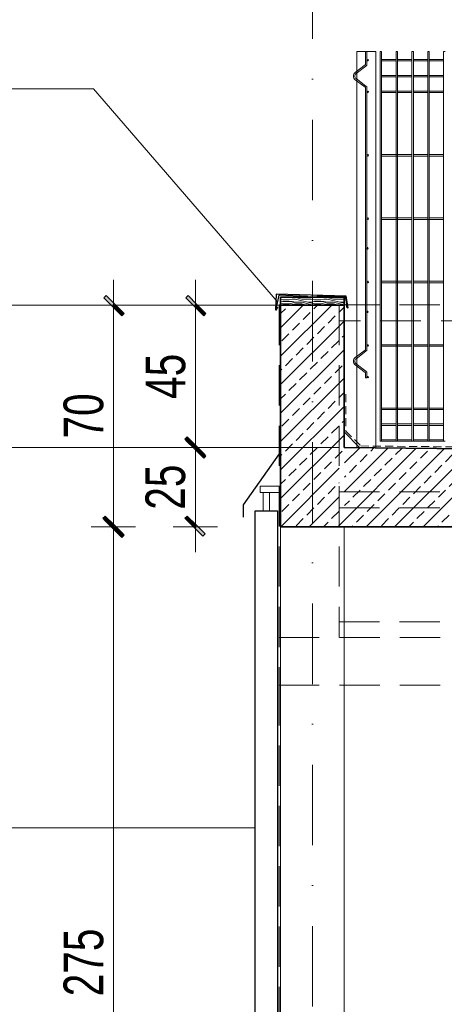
# Model space of a CAD drawing. Header units: millimetres. Extents: x 14041 to 23361, y -6349 to 12956.
# Tile 41 of 106: x 19849 to 19983, y 6354 to 6664. Entities that reach past the tile are written whole.
import ezdxf

# ---------------------------------------------------------------- set-up
doc = ezdxf.new("R2010")
doc.units = ezdxf.units.MM
for name, pattern in [('DASHDOTX2', [50.8, 25.4, -12.7, 0, -12.7]), ('DASHED', [19.05, 12.7, -6.35]), ('KRESKOWA', [19.05, 12.7, -6.35])]:
    doc.linetypes.add(name, pattern=pattern)
for name, color, linetype, lineweight in [('A- osie', 2, 'DASHDOTX2', 5), ('A-izolacje', 7, 'KRESKOWA', 30), ('A-obróbki', 6, 'Continuous', 30), ('A-odnośnik', 2, 'Continuous', 9), ('A-ogrodzenie', 6, 'Continuous', 9), ('A-stolarka', 5, 'Continuous', 15), ('A-wyburzenia', 92, 'DASHED', 5), ('A-WYMIARY', 7, 'Continuous', 9), ('A-wypełnienie', 252, 'Continuous', 9), ('A-ściany projektowane', 5, 'Continuous', 35)]:
    doc.layers.add(name, color=color, linetype=linetype, lineweight=lineweight)
doc.styles.add('WYMIARY', font='swisscl.ttf')
doc.dimstyles.new('G 50', dxfattribs={"dimtxt": 12.5, "dimasz": 1, "dimexe": 1.25, "dimexo": 0.625, "dimgap": 3, "dimtad": 1, "dimdec": 1, "dimrnd": 0.5, "dimzin": 9, "dimtxsty": 'WYMIARY', "dimblk": 'W', "dimcen": 2, "dimse1": 1, "dimse2": 1, "dimclrd": 256, "dimclrt": 7, "dimadec": 0, "dimazin": 0, "dimtm": 1e-09, "dimtfac": 1, "dimtdec": 1, "dimtmove": 0, "dimatfit": 0, "dimldrblk": 'W', "dimfxl": 0, "dimlwd": 9, "dimarcsym": 0})

# ---------------------------------------------------------------- blocks, each defined once
blk = doc.blocks.new('W')
at = {"layer": 'A-WYMIARY'}
h = blk.add_hatch(color=256, dxfattribs=at)
h.paths.add_polyline_path([(0, 0.76), (0, 0), (0.65, 0), (2.98, 2.33), (2.27, 3.04)])
h.paths.add_polyline_path([(-0.56, 0.21), (-0.76, 0), (0, 0), (0, 0.76)])
h.paths.add_polyline_path([(0, -0.65), (0.15, -0.5), (0.65, 0), (0, 0)])
h.paths.add_polyline_path([(0, 0), (-0.76, 0), (-3.39, -2.62), (-2.68, -3.33), (0, -0.65)])
blk.add_hatch(color=256, dxfattribs=at).paths.add_polyline_path([(-0.76, 0), (-3.39, -2.62), (-2.68, -3.33), (0, -0.65), (0, 0)])
for p, q in [((0, -7), (0, 7)), ((-8, 0), (8, 0)), ((-0.56, 0.21), (-3.39, -2.62)), ((-0.56, 0.21), (2.27, 3.04)), ((0.15, -0.5), (2.98, 2.33)), ((2.27, 3.04), (2.98, 2.33)), ((-3.39, -2.62), (-2.68, -3.33)), ((0.15, -0.5), (-2.68, -3.33))]:
    blk.add_line(p, q, dxfattribs=at)
blk = doc.blocks.new('*D1313')
at = {"layer": 'A-WYMIARY', "lineweight": 9, "ltscale": 2}
blk.add_line((19878.44, 6573.33), (19878.44, 6505.38), dxfattribs=at)
at = {"layer": 'Defpoints', "color": 0}
for p in [(19909.16, 6574.33), (19878.44, 6504.38), (19909.16, 6504.38)]:
    blk.add_point(p, dxfattribs=at)
at = {"layer": 'A-WYMIARY', "linetype": 'ByBlock', "lineweight": 9}
for p, rotation in [((19878.44, 6574.33), 90), ((19878.44, 6504.38), 270)]:
    blk.add_blockref('W', p, dxfattribs=dict(at, rotation=rotation))
at = {"layer": 'A-WYMIARY', "color": 7, "ltscale": 2, "insert": (19869.04, 6539.35), "char_height": 12.5, "attachment_point": 5, "rotation": 90, "style": 'WYMIARY'}
blk.add_mtext('70', dxfattribs=at)
blk = doc.blocks.new('*D1314')
at = {"layer": 'A-WYMIARY', "lineweight": 9, "ltscale": 2}
blk.add_line((19878.44, 6503.38), (19878.44, 6230.38), dxfattribs=at)
at = {"layer": 'Defpoints', "color": 0}
for p in [(19909.16, 6504.38), (19878.44, 6229.38), (19931.2, 6229.38)]:
    blk.add_point(p, dxfattribs=at)
at = {"layer": 'A-WYMIARY', "linetype": 'ByBlock', "lineweight": 9}
for p, rotation in [((19878.44, 6504.38), 90), ((19878.44, 6229.38), 270)]:
    blk.add_blockref('W', p, dxfattribs=dict(at, rotation=rotation))
at = {"layer": 'A-WYMIARY', "color": 7, "ltscale": 2, "insert": (19869.04, 6366.88), "char_height": 12.5, "attachment_point": 5, "rotation": 90, "style": 'WYMIARY'}
blk.add_mtext('275', dxfattribs=at)
blk = doc.blocks.new('*D1377')
at = {"layer": 'A-WYMIARY', "lineweight": 9, "ltscale": 2}
blk.add_line((19904.3, 6528.38), (19904.3, 6505.38), dxfattribs=at)
at = {"layer": 'Defpoints', "color": 0}
for p in [(19871.52, 6529.38), (19871.52, 6504.38), (19904.3, 6504.38)]:
    blk.add_point(p, dxfattribs=at)
at = {"layer": 'A-WYMIARY', "linetype": 'ByBlock', "lineweight": 9}
for p, rotation in [((19904.3, 6529.38), 90), ((19904.3, 6504.38), 270)]:
    blk.add_blockref('W', p, dxfattribs=dict(at, rotation=rotation))
at = {"layer": 'A-WYMIARY', "color": 7, "ltscale": 2, "insert": (19894.89, 6516.88), "char_height": 12.5, "attachment_point": 5, "rotation": 90, "style": 'WYMIARY'}
blk.add_mtext('25', dxfattribs=at)
blk = doc.blocks.new('*D1465')
at = {"layer": 'A-WYMIARY', "lineweight": 9, "ltscale": 2}
blk.add_line((19904.3, 6530.38), (19904.3, 6573.33), dxfattribs=at)
at = {"layer": 'Defpoints', "color": 0}
for p in [(19904.3, 6574.33), (19909.16, 6574.33), (19911.3, 6529.38)]:
    blk.add_point(p, dxfattribs=at)
at = {"layer": 'A-WYMIARY', "linetype": 'ByBlock', "lineweight": 9}
for p, rotation in [((19904.3, 6574.33), 90), ((19904.3, 6529.38), 270)]:
    blk.add_blockref('W', p, dxfattribs=dict(at, rotation=rotation))
at = {"layer": 'A-WYMIARY', "color": 7, "ltscale": 2, "insert": (19894.92, 6551.85), "char_height": 12.5, "attachment_point": 5, "rotation": 90, "style": 'WYMIARY'}
blk.add_mtext('45', dxfattribs=at)

msp = doc.modelspace()

# ---------------------------------------------------------------- hatches: boundary and pattern name
at = {"layer": 'A-wypełnienie', "ltscale": 2, "transparency": 33554687}
h = msp.add_hatch(dxfattribs=at)
h.set_pattern_fill('panel', color=256, scale=10, pattern_type=2)
h.set_pattern_definition([(0, (-1983.133, 0), (0, 10), [2, -3, 1, -4]), (0, (-1976.133, 0.25), (0, 10), [2, -8]), (0, (-1977.133, 0.75), (0, 10), [1, -9]), (0, (-1982.633, 1), (0, 10), [0.5, -7, 0.5, -2]), (0, (-1979.133, 1.5), (0, 10), [2, -3, 0.5, -4.5]), (0, (-1981.633, 1.75), (0, 10), [1.5, -8.5]), (0, (-1979.133, 2), (0, 10), [3, -7]), (0, (-1982.133, 2.25), (0, 10), [2, -8]), (0, (-1978.133, 2.5), (0, 10), [5, -5]), (0, (-1981.133, 3), (0, 10), [1, -3, 2, -4]), (0, (-1974.133, 3.25), (0, 10), [2, -8]), (0, (-1976.133, 3.5), (0, 10), [1, -9]), (0, (-1978.133, 3.75), (0, 10), [1, -9]), (0, (-1983.133, 4), (0, 10), [2, -8]), (0, (-1978.133, 4.25), (0, 10), [2, -8]), (0, (-1978.133, 4.75), (0, 10), [2, -2, 2, -4]), (0, (-1980.133, 5.25), (0, 10), [1, -5, 2, -2]), (0, (-1978.133, 5.5), (0, 10), [3, -7]), (0, (-1978.133, 6), (0, 10), [2, -8]), (0, (-1982.133, 6.25), (0, 10), [3, -4, 1, -2]), (0, (-1982.133, 6.75), (0, 10), [5, -5]), (0, (-1976.133, 7), (0, 10), [1, -9]), (0, (-1979.133, 7.25), (0, 10), [2, -8]), (0, (-1981.133, 7.5), (0, 10), [1, -4, 1, -4]), (0, (-1982.133, 7.75), (0, 10), [1, -3, 2, -4]), (0, (-1980.133, 8), (0, 10), [1, -5, 1, -3]), (0, (-1978.133, 8.25), (0, 10), [3, -7]), (0, (-1982.133, 8.75), (0, 10), [2, -8]), (0, (-1977.133, 9), (0, 10), [1, -9]), (0, (-1975.133, 9.25), (0, 10), [1, -9]), (14.036243, (-1976.1325, 0.75), (10, -4e-10), [1.03, -40.2010553]), (14.036243, (-1975.1325, 3), (10, -4e-10), [1.03, -40.2010553]), (14.036243, (-1976.1325, 9), (10, -4e-10), [1.03, -40.2010553]), (14.036243, (-1979.1325, 5.25), (10, -4e-10), [1.03, -40.2010553]), (14.036243, (-1977.1325, 6.75), (10, -4e-10), [1.03, -40.2010553]), (14.036243, (-1976.1325, 6), (10, -4e-10), [1.03, -40.2010553]), (14.036243, (-1981.1325, 7.75), (10, -4e-10), [1.03, -40.2010553]), (14.036243, (-1977.1325, 7.25), (10, -4e-10), [1.03, -40.2010553]), (14.036243, (-1975.1325, 3.5), (10, -4e-10), [2.06, -39.1710553]), (14.036243, (-1976.1325, 4.25), (10, -4e-10), [2.06, -39.1710553]), (14.036243, (-1976.1325, 4.75), (10, -4e-10), [2.06, -39.1710553]), (165.963757, (-1979.1325, 1.5), (-10, -4e-10), [1.03, -2.06, 1.03, -37.1110553]), (165.963757, (-1981.1325, 3), (-10, -4e-10), [1.03, -40.2010553]), (165.963757, (-1981.1325, 7.5), (-10, -4e-10), [2.06, -39.1710553]), (194.036243, (-1976.1325, 0.25), (-10, 4e-10), [1.03, -40.2010553]), (345.963757, (-1974.1325, 0.25), (10, 4e-10), [1.03, -40.2010553]), (345.963757, (-1977.1325, 3.75), (10, 4e-10), [1.03, -40.2010553]), (345.963757, (-1975.1325, 5.5), (10, 4e-10), [1.03, -40.2010553]), (345.963757, (-1979.1325, 6.25), (10, 4e-10), [1.03, -40.2010553]), (345.963757, (-1980.1325, 7.5), (10, 4e-10), [1.03, -40.2010553]), (345.963757, (-1979.1325, 8), (10, 4e-10), [1.03, -40.2010553]), (345.963757, (-1979.1325, 6.25), (10, 4e-10), [1.03, -40.2010553]), (345.963757, (-1976.1325, 7.75), (10, 4e-10), [4.12, -37.1110553]), (345.963757, (-1982.1325, 1), (10, 4e-10), [4.12, -37.1110553]), (345.963757, (-1981.1325, 1.75), (10, 4e-10), [4.12, -37.1110553]), (345.963757, (-1980.1325, 2.25), (10, 4e-10), [1.03, -2.06, 2.06, -36.0810553]), (345.963757, (-1980.1325, 3), (10, 4e-10), [2.06, -2.06, 2.06, -35.0510553]), (345.963757, (-1981.1325, 4), (10, 4e-10), [4.12, -37.1110553]), (345.963757, (-1982.1325, 4.75), (10, 4e-10), [4.12, -37.1110553]), (345.963757, (-1982.1325, 5.25), (10, 4e-10), [4.12, -37.1110553]), (345.963757, (-1975.1325, 8.25), (10, 4e-10), [1.03, -40.2010553]), (345.963768, (-1974.1325, 9.25), (10, 1.92e-06), [2.06, -39.1710553]), (345.963768, (-1980.1325, 8.75), (10, 1.92e-06), [2.06, -39.1710553]), (345.963758, (-1981.1325, 0), (10, 1.7e-07), [4.12, -37.1110553]), (345.963758, (-1975.1325, 7), (10, 1.7e-07), [3.09, -38.1410553]), (345.963758, (-1974.1325, 6.25), (10, 1.7e-07), [6.18, -35.0510553])])
h.paths.add_polyline_path([(19951.2, 6576.83), (19931.2, 6576.83), (19931.2, 6574.38), (19951.2, 6574.33)])
h = msp.add_hatch(dxfattribs=at)
h.set_pattern_fill('ANSI33', color=253)
h.set_pattern_definition([(45, (340.008, -2.6267), (-4.490128, 4.490128), []), (45, (344.498, -2.6267), (-4.490128, 4.490128), [3.175, -1.5875])])
h.paths.add_polyline_path([(20081.2, 6528.08), (20081.2, 6539.38), (20073.2, 6539.38), (20073.2, 6528.16), (19961.2, 6529.28), (19955.2, 6529.34), (19951.2, 6529.38), (19951.2, 6569.38), (19951.2, 6574.33), (19931.2, 6574.33), (19931.2, 6504.38), (19951.2, 6504.38), (20081.2, 6504.38), (20081.2, 6524.38)])
h.paths.add_polyline_path([(19951.38, 6506.77), (19951.38, 6526.99), (19949.7, 6526.99), (19949.7, 6506.77)], flags=16)

# ---------------------------------------------------------------- linework, layer by layer
at = {"layer": 'A- osie'}
msp.add_line((19941.2, 6785.55), (19941.2, 5964.04), dxfattribs=at)
at = {"layer": 'A-izolacje', "lineweight": 15, "ltscale": 0.2}
msp.add_lwpolyline([(19951.77, 6546.27), (19951.74, 6534.59), (19956.51, 6529.88), (20067.95, 6528.78), (20072.6, 6533.83), (20072.69, 6539.4)], dxfattribs=at)
at = {"layer": 'A-obróbki', "lineweight": 30, "ltscale": 2}
msp.add_lwpolyline([(19951.86, 6574.77), (19952.01, 6573.81), (19952.5, 6573.47), (19951.9, 6577.18), (19929.83, 6577.81), (19929.83, 6577.81), (19929.59, 6572.83), (19929.93, 6572.83), (19930.27, 6573.81)], dxfattribs=at)
at = {"layer": 'A-obróbki', "ltscale": 2}
msp.add_lwpolyline([(19952.15, 6574.06), (19951.71, 6577.07), (19942.87, 6577.08), (19942.5, 6576.83), (19939.89, 6576.83), (19939.52, 6577.08), (19930.6, 6577.42), (19929.73, 6573.05)], dxfattribs=at)
at = {"layer": 'A-odnośnik', "ltscale": 2}
for p, q in [((19698.88, 6642.55), (19872.14, 6642.55)), ((19872.14, 6642.55), (19930.2, 6575.33)), ((19931.2, 6574.33), (19693.94, 6574.33)), ((19949.7, 6529.38), (19693.94, 6529.38)), ((19698.88, 6409.4), (19923.18, 6409.4))]:
    msp.add_line(p, q, dxfattribs=at)
at = {"layer": 'A-ogrodzenie', "color": 253}
for p, q in [((19955.2, 6654.38), (19955.2, 6529.34)), ((19955.2, 6654.38), (19961.2, 6654.38)), ((19958.43, 6654.38), (19957.96, 6654.38)), ((19957.96, 6654.38), (19957.96, 6650.36)), ((19958.43, 6654.38), (19958.43, 6650.36)), ((19961.2, 6654.38), (19961.2, 6529.28)), ((19962.6, 6531.38), (19962.6, 6654.38)), ((19962.6, 6654.38), (19963.07, 6654.38)), ((19963.07, 6531.38), (19963.07, 6654.38)), ((19967.6, 6531.38), (19967.6, 6654.38)), ((19967.6, 6654.38), (19968.07, 6654.38)), ((19968.07, 6531.38), (19968.07, 6654.38)), ((19972.6, 6531.38), (19972.6, 6654.38)), ((19972.6, 6654.38), (19973.07, 6654.38)), ((19973.07, 6531.38), (19973.07, 6654.38)), ((19977.6, 6531.38), (19977.6, 6654.38)), ((19977.6, 6654.38), (19978.07, 6654.38)), ((19978.07, 6531.38), (19978.07, 6654.38)), ((19982.6, 6531.38), (19982.6, 6654.38)), ((19982.6, 6654.38), (19983.07, 6654.38)), ((19957.84, 6650.12), (19954.74, 6647.78)), ((19963.07, 6651.84), (19967.6, 6651.84)), ((19963.07, 6651.38), (19967.6, 6651.38)), ((19968.07, 6651.84), (19972.6, 6651.84)), ((19968.07, 6651.38), (19972.6, 6651.38)), ((19973.07, 6651.84), (19977.6, 6651.84)), ((19973.07, 6651.38), (19977.6, 6651.38)), ((19978.07, 6651.84), (19982.6, 6651.84)), ((19978.07, 6651.38), (19982.6, 6651.38)), ((19958.12, 6649.75), (19955.03, 6647.41)), ((19963.07, 6646.84), (19967.6, 6646.84)), ((19968.07, 6646.84), (19972.6, 6646.84)), ((19973.07, 6646.84), (19977.6, 6646.84)), ((19978.07, 6646.84), (19982.6, 6646.84)), ((19957.84, 6643.1), (19954.74, 6645.44)), ((19958.12, 6643.47), (19955.03, 6645.81)), ((19963.07, 6646.38), (19967.6, 6646.38)), ((19968.07, 6646.38), (19972.6, 6646.38)), ((19973.07, 6646.38), (19977.6, 6646.38)), ((19978.07, 6646.38), (19982.6, 6646.38)), ((19957.96, 6560.36), (19957.96, 6642.86)), ((19958.43, 6560.36), (19958.43, 6642.86)), ((19958.43, 6641.38), (19958.43, 6642.86)), ((19963.07, 6641.84), (19967.6, 6641.84)), ((19963.07, 6641.38), (19967.6, 6641.38)), ((19968.07, 6641.84), (19972.6, 6641.84)), ((19968.07, 6641.38), (19972.6, 6641.38)), ((19973.07, 6641.84), (19977.6, 6641.84)), ((19973.07, 6641.38), (19977.6, 6641.38)), ((19978.07, 6641.84), (19982.6, 6641.84)), ((19978.07, 6641.38), (19982.6, 6641.38)), ((19963.07, 6621.84), (19968.07, 6621.84)), ((19963.07, 6621.38), (19968.07, 6621.38)), ((19968.07, 6621.84), (19972.6, 6621.84)), ((19968.07, 6621.38), (19972.6, 6621.38)), ((19973.07, 6621.84), (19977.6, 6621.84)), ((19973.07, 6621.38), (19977.6, 6621.38)), ((19978.07, 6621.84), (19982.6, 6621.84)), ((19978.07, 6621.38), (19982.6, 6621.38)), ((19963.07, 6601.84), (19968.07, 6601.84)), ((19963.07, 6601.38), (19968.07, 6601.38)), ((19968.07, 6601.84), (19972.6, 6601.84)), ((19968.07, 6601.38), (19972.6, 6601.38)), ((19973.07, 6601.84), (19977.6, 6601.84)), ((19973.07, 6601.38), (19978.07, 6601.38)), ((19978.07, 6601.84), (19982.6, 6601.84)), ((19978.07, 6601.38), (19982.6, 6601.38)), ((19963.07, 6581.84), (19968.07, 6581.84)), ((19968.07, 6581.84), (19972.6, 6581.84)), ((19973.07, 6581.84), (19977.6, 6581.84)), ((19978.07, 6581.84), (19982.6, 6581.84)), ((19963.07, 6581.38), (19968.07, 6581.38)), ((19968.07, 6581.38), (19972.6, 6581.38)), ((19973.07, 6581.38), (19977.6, 6581.38)), ((19978.07, 6581.38), (19982.6, 6581.38)), ((19957.84, 6560.12), (19954.74, 6557.78)), ((19958.12, 6559.75), (19955.03, 6557.41)), ((19963.07, 6561.84), (19968.07, 6561.84)), ((19963.07, 6561.38), (19968.07, 6561.38)), ((19968.07, 6561.84), (19972.6, 6561.84)), ((19968.07, 6561.38), (19972.6, 6561.38)), ((19973.07, 6561.84), (19977.6, 6561.84)), ((19973.07, 6561.38), (19977.6, 6561.38)), ((19978.07, 6561.84), (19982.6, 6561.84)), ((19978.07, 6561.38), (19982.6, 6561.38)), ((19957.84, 6553.1), (19954.74, 6555.44)), ((19958.12, 6553.47), (19955.03, 6555.81)), ((19957.96, 6551.38), (19957.96, 6552.86)), ((19958.43, 6551.38), (19957.96, 6551.38)), ((19958.43, 6551.38), (19958.43, 6552.86)), ((19963.07, 6541.84), (19968.07, 6541.84)), ((19963.07, 6541.38), (19968.07, 6541.38)), ((19968.07, 6541.84), (19972.6, 6541.84)), ((19968.07, 6541.38), (19972.6, 6541.38)), ((19973.07, 6541.84), (19977.6, 6541.84)), ((19973.07, 6541.38), (19977.6, 6541.38)), ((19978.07, 6541.84), (19982.6, 6541.84)), ((19978.07, 6541.38), (19982.6, 6541.38)), ((19963.07, 6536.84), (19967.6, 6536.84)), ((19963.07, 6536.38), (19967.6, 6536.38)), ((19968.07, 6536.84), (19972.6, 6536.84)), ((19968.07, 6536.38), (19972.6, 6536.38)), ((19973.07, 6536.84), (19977.6, 6536.84)), ((19973.07, 6536.38), (19977.6, 6536.38)), ((19978.07, 6536.84), (19982.6, 6536.84)), ((19978.07, 6536.38), (19982.6, 6536.38)), ((19963.07, 6531.84), (19967.6, 6531.84)), ((19968.07, 6531.84), (19972.6, 6531.84)), ((19973.07, 6531.84), (19977.6, 6531.84)), ((19978.07, 6531.84), (19982.6, 6531.84)), ((19962.6, 6531.38), (19967.6, 6531.38)), ((19967.6, 6531.38), (19968.07, 6531.38)), ((19968.07, 6531.38), (19973.07, 6531.38)), ((19973.07, 6531.38), (19977.6, 6531.38)), ((19977.6, 6531.38), (19978.07, 6531.38)), ((19978.07, 6531.38), (19983.07, 6531.38))]:
    msp.add_line(p, q, dxfattribs=at)
for centre in [(19958.66, 6651.61), (19958.66, 6641.61), (19958.66, 6621.61), (19958.66, 6601.61), (19958.56, 6592.23), (19958.66, 6581.61), (19958.56, 6572.23), (19958.66, 6561.61), (19958.66, 6551.61)]:
    msp.add_circle(centre, 0.233, dxfattribs=at)
for centre, radius, start, end in [((19957.66, 6650.36), 0.3, 307.0766, 0), ((19957.66, 6650.36), 0.765, 307.0658, 0), ((19955.65, 6646.61), 1.48, 127.6898, 179.7802), ((19955.63, 6646.61), 1, 127.0766, 180), ((19955.63, 6646.61), 1.46, 180, 232.9234), ((19955.63, 6646.61), 1, 180, 232.9234), ((19957.66, 6642.86), 0.3, 0, 52.9234), ((19957.66, 6642.86), 0.765, 0, 52.9342), ((19957.66, 6560.36), 0.3, 307.0766, 0), ((19957.66, 6560.36), 0.765, 307.0658, 0), ((19955.65, 6556.61), 1.48, 127.6898, 179.7802), ((19955.63, 6556.61), 1, 127.0766, 180), ((19955.63, 6556.61), 1.46, 180, 232.9234), ((19955.63, 6556.61), 1, 180, 232.9234), ((19957.66, 6552.86), 0.3, 0, 52.9234), ((19957.66, 6552.86), 0.765, 0, 52.9342)]:
    msp.add_arc(centre, radius, start, end, dxfattribs=at)
at = {"layer": 'A-stolarka', "lineweight": 30}
for p, q in [((19930.7, 6531.38), (19930.7, 6527.38)), ((19930.7, 6527.38), (19919.42, 6511.33)), ((19919.42, 6511.33), (19919.42, 6507.38))]:
    msp.add_line(p, q, dxfattribs=at)
at = {"layer": 'A-stolarka', "lineweight": 15}
for p, q in [((19925.68, 6509.36), (19925.68, 6515.15)), ((19927.68, 6509.36), (19927.68, 6515.15))]:
    msp.add_line(p, q, dxfattribs=at)
msp.add_lwpolyline([(19924.78, 6517.2), (19931.2, 6517.2), (19931.2, 6515.15), (19924.78, 6515.15)], close=True, dxfattribs=at)
at = {"layer": 'A-stolarka', "lineweight": 30}
msp.add_lwpolyline([(19930.18, 6509.36), (19930.18, 6229.36), (19923.18, 6229.36), (19923.18, 6509.36)], close=True, dxfattribs=at)
at = {"layer": 'A-wyburzenia'}
for p, q in [((19930.7, 6574.38), (19949.7, 6574.38)), ((19930.7, 6574.38), (19930.7, 6454.38)), ((19930.7, 6574.38), (19949.7, 6574.38)), ((19949.7, 6515.38), (20106.7, 6515.38)), ((19949.7, 6510.38), (20106.7, 6510.38)), ((19949.7, 6474.38), (20451.7, 6474.38)), ((19930.7, 6469.38), (20451.7, 6469.38)), ((19930.7, 6454.38), (20451.7, 6454.38))]:
    msp.add_line(p, q, dxfattribs=at)
for points in [[(19949.7, 6574.38), (19949.7, 6469.38)], [(19949.7, 6574.38), (20451.7, 6574.38), (20451.7, 6569.38), (19949.7, 6569.38), (19949.7, 6574.38)], [(19930.7, 6454.38), (19930.7, 6226.38)]]:
    msp.add_lwpolyline(points, dxfattribs=at)
at = {"layer": 'A-WYMIARY', "ltscale": 2}
msp.add_lwpolyline([(19931.2, 6569.89), (19931.2, 6574.33), (19951.2, 6574.33), (19951.2, 6569.38)], dxfattribs=at)
at = {"layer": 'A-ściany projektowane'}
for p, q in [((19931.2, 6574.33), (19931.2, 6576.83)), ((19931.2, 6576.83), (19951.2, 6576.83)), ((19951.2, 6574.33), (19951.2, 6576.83)), ((19951.2, 6574.33), (19931.2, 6574.33)), ((19931.2, 6574.33), (19931.2, 6504.38)), ((19951.2, 6529.38), (19951.2, 6574.33)), ((20073.2, 6528.16), (19951.2, 6529.38))]:
    msp.add_line(p, q, dxfattribs=at)
at = {"layer": 'A-ściany projektowane', "lineweight": 15}
for p, q in [((19951.2, 6534.38), (19956.2, 6529.33)), ((19931.2, 6229.38), (19931.2, 6504.38)), ((19951.2, 6229.38), (19951.2, 6504.38))]:
    msp.add_line(p, q, dxfattribs=at)
at = {"layer": 'A-ściany projektowane'}
msp.add_lwpolyline([(20081.2, 6504.38), (19931.2, 6504.38)], dxfattribs=at)

# ---------------------------------------------------------------- dimensions: what is measured, and where the dimension line sits
at = {"layer": 'A-WYMIARY', "ltscale": 2}
dim = msp.add_linear_dim(base=(19878.4374, 6504.3789), p1=(19909.1593, 6574.3273), p2=(19909.1593, 6504.3789), angle=90, dimstyle='G 50', dxfattribs=at)
dim.commit()
dim.dimension.update_dxf_attribs({"geometry": '*D1313', "text_midpoint": (19869.0359, 6539.3531)})
for base, p1, p2, override, picture, middle in [((19904.2963, 6574.3273), (19911.2963, 6529.3789), (19909.1593, 6574.3273), {"dimtxsty": 'WYMIARY', "dimldrblk": 'W'}, '*D1465', (19894.9193, 6551.8531)), ((19904.3, 6504.38), (19871.52, 6529.38), (19871.52, 6504.38), {"dimtxsty": 'WYMIARY', "dimldrblk": 'W'}, '*D1377', (19894.89, 6516.88)), ((19878.44, 6229.38), (19909.16, 6504.38), (19931.2, 6229.38), {"dimtmove": 1}, '*D1314', (19869.04, 6366.88))]:
    dim = msp.add_linear_dim(base=base, p1=p1, p2=p2, angle=90, dimstyle='G 50', override=override, dxfattribs=at)
    dim.commit()
    dim.dimension.update_dxf_attribs({"geometry": picture, "text_midpoint": middle})

doc.saveas('drawing.dxf')
